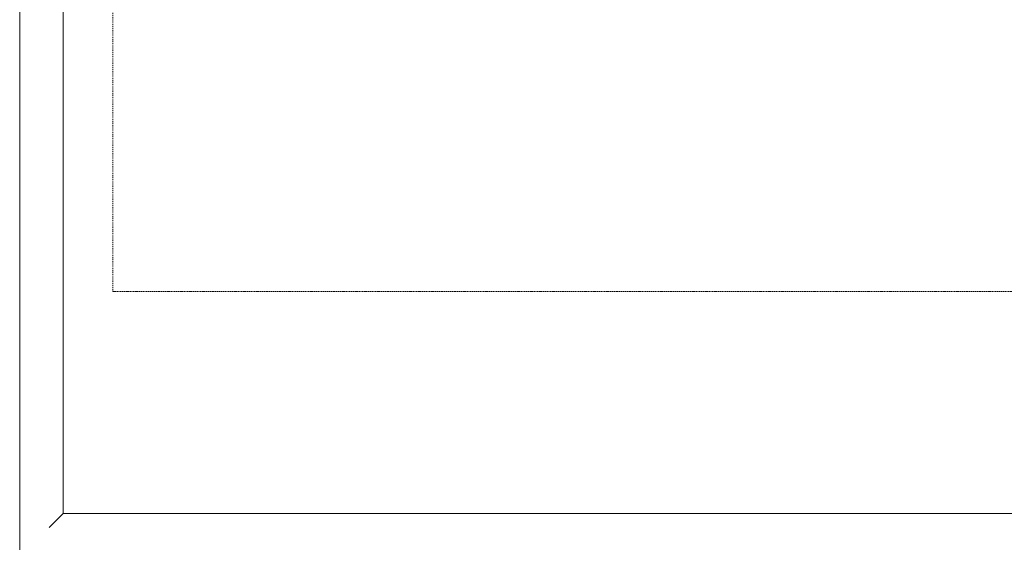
# Model space of a CAD drawing. Header units: millimetres. Extents: x -281 to 145437, y -16481 to 78869.
# Tile 149 of 256: x 27050 to 27685, y 25609 to 25946. Entities that reach past the tile are written whole.
import ezdxf

# ---------------------------------------------------------------- set-up
doc = ezdxf.new("R2010")
doc.units = ezdxf.units.MM
doc.linetypes.add('NLRS_Dash-0_6mm_Space-0_6mm_cpz', pattern=[1.2, 0.6, -0.6])
for name, color, linetype, lineweight in [('A--L$01A__Algemeen', 7, 'Continuous', 5), ('A--L82__LosseGebruikersInvent', 1, 'Continuous', 5), ('A--L8__LosseInventaris', 1, 'Continuous', 5)]:
    doc.layers.add(name, color=color, linetype=linetype, lineweight=lineweight)

# ---------------------------------------------------------------- blocks, each defined once
blk = doc.blocks.new('NLRS_82_FU_UN_spoekbak_gen_kad - spoelbak dxbxh 900x900x957-V287-L_80_ 11')
at = {"layer": 'A--L$01A__Algemeen'}
for p, q in [((450, -577.32), (450, 322.68)), ((423.73, 296.41), (429.27, 301.94)), ((422, 294.68), (-422, 294.68)), ((-422, 294.68), (0, 294.68)), ((422, 294.68), (0, 294.68)), ((422, -549.32), (422, 294.68)), ((422, -549.32), (422, 294.68))]:
    blk.add_line(p, q, dxfattribs=at)
for points in [[(431.04, 303.71), (430.81, 303.49), (430.38, 303.06), (429.77, 302.45), (429.43, 302.1), (429.27, 301.94)], [(423.73, 296.41), (423.58, 296.26), (423.24, 295.91), (422.64, 295.32), (422.22, 294.89), (422, 294.68)]]:
    blk.add_open_spline(points, degree=3, dxfattribs=at)
blk = doc.blocks.new('NLRS_82_SE_LB_laboratorium apparaat space reservation_gen_cpz - lab apparaat_vloerniveau-59325360-L_80_ 11')
at = {"layer": 'A--L8__LosseInventaris', "linetype": 'NLRS_Dash-0_6mm_Space-0_6mm_cpz'}
for p, q in [((-350, 400), (-138.29, 400)), ((-350, -400), (-350, 400)), ((-350, 400), (-138.29, 400)), ((-350, 400), (-350, -400))]:
    blk.add_line(p, q, dxfattribs=at)

msp = doc.modelspace()

# ---------------------------------------------------------------- block references
at = {"layer": 'A--L82__LosseGebruikersInvent', "rotation": 180}
msp.add_blockref('NLRS_82_FU_UN_spoekbak_gen_kad - spoelbak dxbxh 900x900x957-V287-L_80_ 11', (27500.45, 25922.68), dxfattribs=at)
at = {"layer": 'A--L8__LosseInventaris', "linetype": 'NLRS_Dash-0_6mm_Space-0_6mm_cpz', "rotation": 89.99999999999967}
msp.add_blockref('NLRS_82_SE_LB_laboratorium apparaat space reservation_gen_cpz - lab apparaat_vloerniveau-59325360-L_80_ 11', (27510.45, 26121), dxfattribs=at)

doc.saveas('drawing.dxf')
